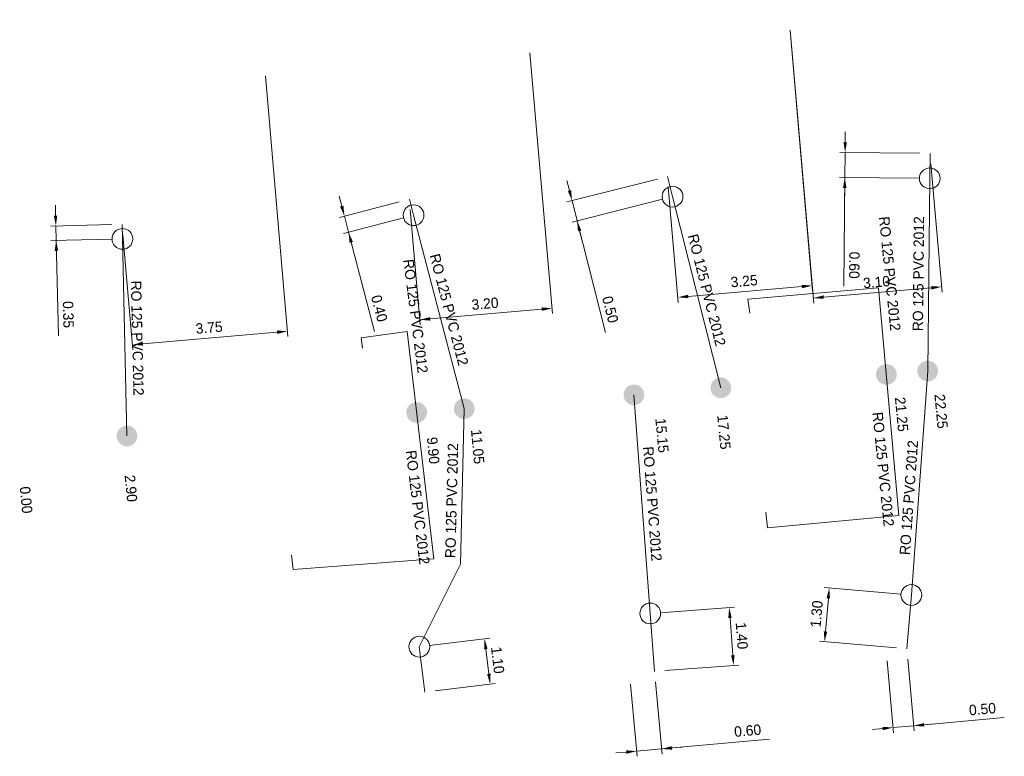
# Model space of a CAD drawing. Header units: metres. Extents: x 134035 to 140154, y 395174 to 396296.
# Tile 6 of 24: x 134160 to 134184, y 395202 to 395220. Entities that reach past the tile are written whole.
import ezdxf
from ezdxf.enums import TextEntityAlignment as Align

# ---------------------------------------------------------------- set-up
doc = ezdxf.new("R2010")
doc.units = ezdxf.units.M
doc.header["$MEASUREMENT"] = 0
for name, color, linetype, lineweight in [('Br-aansl-hulpst gem inlaat', 3, 'Continuous', 0), ('Br-aansl-hulpst gem ontstoppingsstuk', 3, 'Continuous', 0), ('Br-aansl-hulpst rwa inlaat', 4, 'Continuous', 0), ('Br-aansl-leiding gem', 3, 'Continuous', 0), ('Br-aansl-leiding rwa', 4, 'Continuous', 0), ('Br-text-aansl leiding gem', 3, 'Continuous', 0), ('Br-text-aansl leiding rwa en vrwa', 4, 'Continuous', 0), ('Br-text-aansl maatvoering', 7, 'Continuous', 0)]:
    doc.layers.add(name, color=color, linetype=linetype, lineweight=lineweight)
doc.styles.add('2.5mm_0', font='Arial.ttf')
doc.styles.add('Style-ENGINEERING', font='ENGINEERING.shx')
doc.styles.add('Working 1.25mm', font='WORKING.shx', dxfattribs={"height": 0.00125})
doc.dimstyles.new('til-standaard pijl civiel', dxfattribs={"dimtxt": 0.00125, "dimasz": 0.00125, "dimexe": 0.000625, "dimexo": 0.000625, "dimgap": 0.000625, "dimtad": 1, "dimzin": 3, "dimdsep": 46, "dimtxsty": 'Working 1.25mm', "dimcen": 0.09, "dimclrd": 256, "dimazin": 0, "dimtfac": 1, "dimtmove": 1, "dimatfit": 1, "dimfxl": 1, "dimfrac": 2, "dimtolj": 1, "dimtzin": 3, "dimlwd": 0, "dimarcsym": 0})

# ---------------------------------------------------------------- blocks, each defined once
blk = doc.blocks.new('Br0-OS gem')
at = {"layer": 'Br-aansl-hulpst gem ontstoppingsstuk', "color": 3, "linetype": 'Continuous', "lineweight": 0}
blk.add_circle((0, 0), 0.25, dxfattribs=at)
blk = doc.blocks.new('Br0-PI rwa')
at = {"layer": 'Br-aansl-hulpst rwa inlaat'}
h = blk.add_hatch(color=256, dxfattribs=at)
edge = h.paths.add_edge_path()
edge.add_arc((0, 0), 0.25, 0, 360)
blk = doc.blocks.new('Br0-PI gem')
at = {"layer": 'Br-aansl-hulpst gem inlaat'}
h = blk.add_hatch(color=256, dxfattribs=at)
edge = h.paths.add_edge_path()
edge.add_arc((0, 0), 0.25, 0, 360)
blk = doc.blocks.new('*D169')
at = {"layer": 'Br-text-aansl maatvoering', "color": 7, "linetype": 'Continuous', "lineweight": 0}
for p, q in [((134175.602, 395204.13), (134175.759, 395202.39)), ((134175.001, 395204.076), (134175.158, 395202.335))]:
    blk.add_line(p, q, dxfattribs=at)
at = {"layer": 'Br-text-aansl maatvoering', "linetype": 'Continuous', "lineweight": 0}
for p, q in [((134178.347, 395202.749), (134175.748, 395202.514)), ((134175.147, 395202.46), (134175.748, 395202.514)), ((134175.147, 395202.46), (134175.748, 395202.514)), ((134175.997, 395202.537), (134176.246, 395202.559)), ((134174.898, 395202.437), (134174.649, 395202.415))]:
    blk.add_line(p, q, dxfattribs=at)
at = {"layer": 'Br-text-aansl maatvoering', "linetype": 'Continuous'}
for points in [[(134174.894, 395202.479), (134174.901, 395202.396), (134175.147, 395202.46)], [(134175.993, 395202.578), (134176, 395202.495), (134175.748, 395202.514)]]:
    blk.add_solid(points, dxfattribs=at)
at = {"layer": 'Defpoints', "color": 0, "linetype": 'Continuous'}
for p in [(134175.579, 395204.379), (134174.978, 395204.325), (134175.748, 395202.514)]:
    blk.add_point(p, dxfattribs=at)
at = {"layer": 'Br-text-aansl maatvoering', "color": 0, "linetype": 'Continuous', "lineweight": 0, "insert": (134177.821, 395202.953), "char_height": 0.25, "attachment_point": 5, "rotation": 5.1659, "style": '2.5mm_0'}
blk.add_mtext('\\A1;\\FENGINEERING;0.60', dxfattribs=at)
blk = doc.blocks.new('*D171')
at = {"layer": 'Br-text-aansl maatvoering', "color": 7, "linetype": 'Continuous', "lineweight": 0}
for p, q in [((134175.724, 395205.794), (134177.502, 395205.927)), ((134175.828, 395204.398), (134177.606, 395204.531))]:
    blk.add_line(p, q, dxfattribs=at)
at = {"layer": 'Br-text-aansl maatvoering', "linetype": 'Continuous', "lineweight": 0}
blk.add_line((134177.396, 395205.668), (134177.463, 395204.771), dxfattribs=at)
at = {"layer": 'Br-text-aansl maatvoering', "linetype": 'Continuous'}
for points in [[(134177.437, 395205.671), (134177.354, 395205.665), (134177.377, 395205.918)], [(134177.504, 395204.774), (134177.421, 395204.768), (134177.482, 395204.521)]]:
    blk.add_solid(points, dxfattribs=at)
at = {"layer": 'Defpoints', "color": 0, "linetype": 'Continuous'}
for p in [(134175.475, 395205.775), (134175.579, 395204.379), (134177.482, 395204.521)]:
    blk.add_point(p, dxfattribs=at)
at = {"layer": 'Br-text-aansl maatvoering', "color": 0, "linetype": 'Continuous', "lineweight": 0, "insert": (134177.679, 395205.238), "char_height": 0.25, "attachment_point": 5, "rotation": 274.2727, "style": '2.5mm_0'}
blk.add_mtext('\\A1;\\FENGINEERING;1.40', dxfattribs=at)
blk = doc.blocks.new('*D173')
at = {"layer": 'Br-text-aansl maatvoering', "color": 7, "linetype": 'Continuous', "lineweight": 0}
for p, q in [((134170.161, 395205.005), (134171.608, 395205.182)), ((134170.295, 395203.913), (134171.742, 395204.09))]:
    blk.add_line(p, q, dxfattribs=at)
at = {"layer": 'Br-text-aansl maatvoering', "linetype": 'Continuous', "lineweight": 0}
blk.add_line((134171.515, 395204.919), (134171.587, 395204.323), dxfattribs=at)
at = {"layer": 'Br-text-aansl maatvoering', "linetype": 'Continuous'}
for points in [[(134171.556, 395204.924), (134171.473, 395204.913), (134171.484, 395205.167)], [(134171.629, 395204.328), (134171.546, 395204.318), (134171.618, 395204.075)]]:
    blk.add_solid(points, dxfattribs=at)
at = {"layer": 'Defpoints', "color": 0, "linetype": 'Continuous'}
for p in [(134169.913, 395204.975), (134171.618, 395204.075), (134170.047, 395203.883)]:
    blk.add_point(p, dxfattribs=at)
at = {"layer": 'Br-text-aansl maatvoering', "color": 0, "linetype": 'Continuous', "lineweight": 0, "insert": (134171.799, 395204.651), "char_height": 0.25, "attachment_point": 5, "rotation": 276.975, "style": '2.5mm_0'}
blk.add_mtext('\\A1;\\FENGINEERING;1.10', dxfattribs=at)
blk = doc.blocks.new('*D175')
at = {"layer": 'Br-text-aansl maatvoering', "color": 7, "linetype": 'Continuous', "lineweight": 0}
for p, q in [((134181.515, 395206.241), (134179.66, 395206.399)), ((134181.405, 395204.946), (134179.55, 395205.104))]:
    blk.add_line(p, q, dxfattribs=at)
at = {"layer": 'Br-text-aansl maatvoering', "linetype": 'Continuous', "lineweight": 0}
blk.add_line((134179.764, 395206.139), (134179.696, 395205.342), dxfattribs=at)
at = {"layer": 'Br-text-aansl maatvoering', "linetype": 'Continuous'}
for points in [[(134179.722, 395206.143), (134179.805, 395206.136), (134179.785, 395206.389)], [(134179.654, 395205.346), (134179.737, 395205.339), (134179.675, 395205.093)]]:
    blk.add_solid(points, dxfattribs=at)
at = {"layer": 'Defpoints', "color": 0, "linetype": 'Continuous'}
for p in [(134181.764, 395206.22), (134179.675, 395205.093), (134181.654, 395204.925)]:
    blk.add_point(p, dxfattribs=at)
at = {"layer": 'Br-text-aansl maatvoering', "color": 0, "linetype": 'Continuous', "lineweight": 0, "insert": (134179.481, 395205.762), "char_height": 0.25, "attachment_point": 5, "rotation": 85.1298, "style": '2.5mm_0'}
blk.add_mtext('\\A1;\\FENGINEERING;1.30', dxfattribs=at)
blk = doc.blocks.new('*D177')
at = {"layer": 'Br-text-aansl maatvoering', "color": 7, "linetype": 'Continuous', "lineweight": 0}
for p, q in [((134181.178, 395204.631), (134181.333, 395202.902)), ((134181.676, 395204.676), (134181.831, 395202.947))]:
    blk.add_line(p, q, dxfattribs=at)
at = {"layer": 'Br-text-aansl maatvoering', "linetype": 'Continuous', "lineweight": 0}
for p, q in [((134184.002, 395203.267), (134181.82, 395203.071)), ((134181.073, 395203.004), (134180.824, 395202.982)), ((134181.82, 395203.071), (134181.322, 395203.027)), ((134181.82, 395203.071), (134181.322, 395203.027)), ((134182.069, 395203.094), (134182.318, 395203.116))]:
    blk.add_line(p, q, dxfattribs=at)
at = {"layer": 'Br-text-aansl maatvoering', "linetype": 'Continuous'}
for points in [[(134181.069, 395203.046), (134181.077, 395202.963), (134181.322, 395203.027)], [(134182.065, 395203.135), (134182.073, 395203.052), (134181.82, 395203.071)]]:
    blk.add_solid(points, dxfattribs=at)
at = {"layer": 'Defpoints', "color": 0, "linetype": 'Continuous'}
for p in [(134181.156, 395204.88), (134181.654, 395204.925), (134181.322, 395203.027)]:
    blk.add_point(p, dxfattribs=at)
at = {"layer": 'Br-text-aansl maatvoering', "color": 0, "linetype": 'Continuous', "lineweight": 0, "insert": (134183.476, 395203.471), "char_height": 0.25, "attachment_point": 5, "rotation": 5.1207, "style": '2.5mm_0'}
blk.add_mtext('\\A1;\\FENGINEERING;0.50', dxfattribs=at)
blk = doc.blocks.new('*D343')
at = {"layer": 'Br-text-aansl maatvoering', "color": 7, "linetype": 'Continuous', "lineweight": 0}
for p, q in [((134175.646, 395216.236), (134173.469, 395215.685)), ((134175.768, 395215.751), (134173.592, 395215.201))]:
    blk.add_line(p, q, dxfattribs=at)
at = {"layer": 'Br-text-aansl maatvoering', "linetype": 'Continuous', "lineweight": 0}
for p, q in [((134173.529, 395215.958), (134173.468, 395216.201)), ((134173.591, 395215.716), (134173.713, 395215.231)), ((134173.591, 395215.716), (134173.713, 395215.231)), ((134174.393, 395212.542), (134173.713, 395215.231)), ((134173.774, 395214.989), (134173.836, 395214.746))]:
    blk.add_line(p, q, dxfattribs=at)
at = {"layer": 'Br-text-aansl maatvoering', "linetype": 'Continuous'}
for points in [[(134173.57, 395215.968), (134173.489, 395215.948), (134173.591, 395215.716)], [(134173.815, 395214.999), (134173.734, 395214.979), (134173.713, 395215.231)]]:
    blk.add_solid(points, dxfattribs=at)
at = {"layer": 'Defpoints', "color": 0, "linetype": 'Continuous'}
for p in [(134175.888, 395216.297), (134176.011, 395215.812), (134173.713, 395215.231)]:
    blk.add_point(p, dxfattribs=at)
at = {"layer": 'Br-text-aansl maatvoering', "color": 0, "linetype": 'Continuous', "lineweight": 0, "insert": (134174.511, 395213.094), "char_height": 0.25, "attachment_point": 5, "rotation": 284.1913, "style": '2.5mm_0'}
blk.add_mtext('\\A1;\\FENGINEERING;0.50', dxfattribs=at)
blk = doc.blocks.new('*D345')
at = {"layer": 'Br-text-aansl maatvoering', "linetype": 'Continuous', "lineweight": 0}
for p, q in [((134168.044, 395215.583), (134167.981, 395215.825)), ((134168.108, 395215.341), (134168.209, 395214.954)), ((134168.108, 395215.341), (134168.209, 395214.954)), ((134168.835, 395212.567), (134168.209, 395214.954)), ((134168.273, 395214.712), (134168.336, 395214.471))]:
    blk.add_line(p, q, dxfattribs=at)
at = {"layer": 'Br-text-aansl maatvoering', "color": 7, "linetype": 'Continuous', "lineweight": 0}
for p, q in [((134169.431, 395215.688), (134167.987, 395215.31)), ((134169.533, 395215.301), (134168.088, 395214.923))]:
    blk.add_line(p, q, dxfattribs=at)
at = {"layer": 'Br-text-aansl maatvoering', "linetype": 'Continuous'}
for points in [[(134168.085, 395215.594), (134168.004, 395215.573), (134168.108, 395215.341)], [(134168.313, 395214.723), (134168.232, 395214.702), (134168.209, 395214.954)]]:
    blk.add_solid(points, dxfattribs=at)
at = {"layer": 'Defpoints', "color": 0, "linetype": 'Continuous'}
for p in [(134169.673, 395215.751), (134169.775, 395215.365), (134168.209, 395214.954)]:
    blk.add_point(p, dxfattribs=at)
at = {"layer": 'Br-text-aansl maatvoering', "color": 0, "linetype": 'Continuous', "lineweight": 0, "insert": (134168.948, 395213.12), "char_height": 0.25, "attachment_point": 5, "rotation": 284.6844, "style": '2.5mm_0'}
blk.add_mtext('\\A1;\\FENGINEERING;0.40', dxfattribs=at)
blk = doc.blocks.new('*D347')
at = {"layer": 'Br-text-aansl maatvoering', "linetype": 'Continuous', "lineweight": 0}
for p, q in [((134161.152, 395215.357), (134161.146, 395215.607)), ((134161.158, 395215.107), (134161.166, 395214.757)), ((134161.158, 395215.107), (134161.166, 395214.757)), ((134161.219, 395212.462), (134161.166, 395214.757)), ((134161.172, 395214.507), (134161.178, 395214.257))]:
    blk.add_line(p, q, dxfattribs=at)
at = {"layer": 'Br-text-aansl maatvoering', "color": 7, "linetype": 'Continuous', "lineweight": 0}
for p, q in [((134162.504, 395215.138), (134161.033, 395215.104)), ((134162.512, 395214.788), (134161.041, 395214.754))]:
    blk.add_line(p, q, dxfattribs=at)
at = {"layer": 'Br-text-aansl maatvoering', "linetype": 'Continuous'}
for points in [[(134161.194, 395215.358), (134161.111, 395215.356), (134161.158, 395215.107)], [(134161.214, 395214.508), (134161.13, 395214.506), (134161.166, 395214.757)]]:
    blk.add_solid(points, dxfattribs=at)
at = {"layer": 'Defpoints', "color": 0, "linetype": 'Continuous'}
for p in [(134162.754, 395215.144), (134161.166, 395214.757), (134162.762, 395214.794)]:
    blk.add_point(p, dxfattribs=at)
at = {"layer": 'Br-text-aansl maatvoering', "color": 0, "linetype": 'Continuous', "lineweight": 0, "insert": (134161.457, 395212.973), "char_height": 0.25, "attachment_point": 5, "rotation": 271.3244, "style": '2.5mm_0'}
blk.add_mtext('\\A1;\\FENGINEERING;0.35', dxfattribs=at)
blk = doc.blocks.new('*D349')
at = {"layer": 'Br-text-aansl maatvoering', "linetype": 'Continuous', "lineweight": 0}
for p, q in [((134180.17, 395217.124), (134180.173, 395217.374)), ((134180.168, 395216.874), (134180.161, 395216.274)), ((134180.168, 395216.874), (134180.161, 395216.274)), ((134180.134, 395213.659), (134180.161, 395216.274)), ((134180.159, 395216.024), (134180.156, 395215.774))]:
    blk.add_line(p, q, dxfattribs=at)
at = {"layer": 'Br-text-aansl maatvoering', "color": 7, "linetype": 'Continuous', "lineweight": 0}
for p, q in [((134181.964, 395216.855), (134180.043, 395216.875)), ((134181.957, 395216.255), (134180.036, 395216.275))]:
    blk.add_line(p, q, dxfattribs=at)
at = {"layer": 'Br-text-aansl maatvoering', "linetype": 'Continuous'}
for points in [[(134180.212, 395217.123), (134180.129, 395217.124), (134180.168, 395216.874)], [(134180.2, 395216.023), (134180.117, 395216.024), (134180.161, 395216.274)]]:
    blk.add_solid(points, dxfattribs=at)
at = {"layer": 'Defpoints', "color": 0, "linetype": 'Continuous'}
for p in [(134182.214, 395216.852), (134180.161, 395216.274), (134182.207, 395216.252)]:
    blk.add_point(p, dxfattribs=at)
at = {"layer": 'Br-text-aansl maatvoering', "color": 0, "linetype": 'Continuous', "lineweight": 0, "insert": (134180.389, 395214.162), "char_height": 0.25, "attachment_point": 5, "rotation": 269.3948, "style": '2.5mm_0'}
blk.add_mtext('\\A1;\\FENGINEERING;0.60', dxfattribs=at)
blk = doc.blocks.new('*D351')
at = {"layer": 'Br-text-aansl maatvoering', "color": 7, "linetype": 'Continuous', "lineweight": 0}
for p, q in [((134178.841, 395219.824), (134179.413, 395213.246)), ((134182.235, 395216.603), (134182.504, 395213.515))]:
    blk.add_line(p, q, dxfattribs=at)
at = {"layer": 'Br-text-aansl maatvoering', "linetype": 'Continuous', "lineweight": 0}
blk.add_line((134179.651, 395213.392), (134182.244, 395213.618), dxfattribs=at)
at = {"layer": 'Br-text-aansl maatvoering', "linetype": 'Continuous'}
for points in [[(134182.241, 395213.659), (134182.248, 395213.576), (134182.493, 395213.64)], [(134179.648, 395213.434), (134179.655, 395213.351), (134179.402, 395213.37)]]:
    blk.add_solid(points, dxfattribs=at)
at = {"layer": 'Defpoints', "color": 0, "linetype": 'Continuous'}
for p in [(134178.819, 395220.073), (134182.214, 395216.852), (134182.493, 395213.64)]:
    blk.add_point(p, dxfattribs=at)
at = {"layer": 'Br-text-aansl maatvoering', "color": 0, "linetype": 'Continuous', "lineweight": 0, "insert": (134180.926, 395213.754), "char_height": 0.25, "attachment_point": 5, "rotation": 4.9746, "style": '2.5mm_0'}
blk.add_mtext('\\A1;\\FENGINEERING;3.10', dxfattribs=at)
blk = doc.blocks.new('*D353')
at = {"layer": 'Br-text-aansl maatvoering', "color": 7, "linetype": 'Continuous', "lineweight": 0}
for p, q in [((134166.204, 395218.725), (134166.749, 395212.445)), ((134162.775, 395214.895), (134163.016, 395212.121))]:
    blk.add_line(p, q, dxfattribs=at)
at = {"layer": 'Br-text-aansl maatvoering', "linetype": 'Continuous', "lineweight": 0}
blk.add_line((134166.489, 395212.548), (134163.255, 395212.267), dxfattribs=at)
at = {"layer": 'Br-text-aansl maatvoering', "linetype": 'Continuous'}
for points in [[(134166.486, 395212.59), (134166.493, 395212.507), (134166.738, 395212.57)], [(134163.251, 395212.309), (134163.258, 395212.226), (134163.006, 395212.245)]]:
    blk.add_solid(points, dxfattribs=at)
at = {"layer": 'Defpoints', "color": 0, "linetype": 'Continuous'}
for p in [(134166.182, 395218.974), (134162.754, 395215.144), (134163.006, 395212.245)]:
    blk.add_point(p, dxfattribs=at)
at = {"layer": 'Br-text-aansl maatvoering', "color": 0, "linetype": 'Continuous', "lineweight": 0, "insert": (134164.85, 395212.657), "char_height": 0.25, "attachment_point": 5, "rotation": 4.965, "style": '2.5mm_0'}
blk.add_mtext('\\A1;\\FENGINEERING;3.75', dxfattribs=at)
blk = doc.blocks.new('*D355')
at = {"layer": 'Br-text-aansl maatvoering', "color": 7, "linetype": 'Continuous', "lineweight": 0}
for p, q in [((134172.576, 395219.279), (134173.121, 395212.999)), ((134169.695, 395215.502), (134169.936, 395212.723))]:
    blk.add_line(p, q, dxfattribs=at)
at = {"layer": 'Br-text-aansl maatvoering', "linetype": 'Continuous', "lineweight": 0}
blk.add_line((134172.861, 395213.102), (134170.175, 395212.869), dxfattribs=at)
at = {"layer": 'Br-text-aansl maatvoering', "linetype": 'Continuous'}
for points in [[(134172.858, 395213.144), (134172.865, 395213.061), (134173.11, 395213.124)], [(134170.171, 395212.91), (134170.178, 395212.827), (134169.925, 395212.847)]]:
    blk.add_solid(points, dxfattribs=at)
at = {"layer": 'Defpoints', "color": 0, "linetype": 'Continuous'}
for p in [(134172.554, 395219.528), (134169.673, 395215.751), (134169.925, 395212.847)]:
    blk.add_point(p, dxfattribs=at)
at = {"layer": 'Br-text-aansl maatvoering', "color": 0, "linetype": 'Continuous', "lineweight": 0, "insert": (134171.496, 395213.234), "char_height": 0.25, "attachment_point": 5, "rotation": 4.965, "style": '2.5mm_0'}
blk.add_mtext('\\A1;\\FENGINEERING;3.20', dxfattribs=at)
blk = doc.blocks.new('*D357')
at = {"layer": 'Br-text-aansl maatvoering', "color": 7, "linetype": 'Continuous', "lineweight": 0}
for p, q in [((134178.858, 395219.625), (134179.386, 395213.545)), ((134175.91, 395216.048), (134176.151, 395213.264))]:
    blk.add_line(p, q, dxfattribs=at)
at = {"layer": 'Br-text-aansl maatvoering', "linetype": 'Continuous', "lineweight": 0}
blk.add_line((134179.126, 395213.648), (134176.39, 395213.41), dxfattribs=at)
at = {"layer": 'Br-text-aansl maatvoering', "linetype": 'Continuous'}
for points in [[(134179.123, 395213.689), (134179.13, 395213.606), (134179.375, 395213.669)], [(134176.386, 395213.451), (134176.393, 395213.368), (134176.141, 395213.388)]]:
    blk.add_solid(points, dxfattribs=at)
at = {"layer": 'Defpoints', "color": 0, "linetype": 'Continuous'}
for p in [(134178.836, 395219.874), (134175.888, 395216.297), (134176.141, 395213.388)]:
    blk.add_point(p, dxfattribs=at)
at = {"layer": 'Br-text-aansl maatvoering', "color": 0, "linetype": 'Continuous', "lineweight": 0, "insert": (134177.736, 395213.778), "char_height": 0.25, "attachment_point": 5, "rotation": 4.965, "style": '2.5mm_0'}
blk.add_mtext('\\A1;\\FENGINEERING;3.25', dxfattribs=at)

msp = doc.modelspace()

# ---------------------------------------------------------------- linework, layer by layer
at = {"layer": 'Br-aansl-leiding gem', "flags": 128}
for points in [[(134182.214, 395216.852), (134182.207, 395216.252), (134182.158, 395211.613)], [(134175.888, 395216.297), (134176.011, 395215.812), (134177.175, 395211.209)], [(134169.673, 395215.751), (134169.775, 395215.365), (134170.995, 395210.708)], [(134162.754, 395215.144), (134162.762, 395214.794), (134162.872, 395210.049)], [(134181.654, 395204.925), (134181.764, 395206.22), (134182.158, 395211.613)], [(134175.579, 395204.379), (134175.475, 395205.775), (134175.081, 395211.039)], [(134170.047, 395203.883), (134169.913, 395204.975), (134170.904, 395206.959), (134170.995, 395210.708)]]:
    msp.add_lwpolyline(points, dxfattribs=at)
at = {"layer": 'Br-aansl-leiding rwa'}
msp.add_line((134180.976, 395213.619), (134181.463, 395208.132), dxfattribs=at)
at = {"layer": 'Br-aansl-leiding rwa', "flags": 128}
for points in [[(134177.87, 395213.003), (134177.828, 395213.34), (134180.976, 395213.619)], [(134168.547, 395212.162), (134168.513, 395212.412), (134169.62, 395212.562), (134170.263, 395207.087)], [(134178.26, 395208.218), (134178.298, 395207.84), (134181.463, 395208.132)], [(134170.263, 395207.087), (134166.877, 395206.834), (134166.837, 395207.18)]]:
    msp.add_lwpolyline(points, dxfattribs=at)

# ---------------------------------------------------------------- block references
at = {"layer": 'Br-aansl-hulpst gem inlaat'}
for p in [(134182.158, 395211.613), (134175.081, 395211.039), (134177.175, 395211.209), (134170.995, 395210.708), (134162.872, 395210.049)]:
    msp.add_blockref('Br0-PI gem', p, dxfattribs=at)
at = {"layer": 'Br-aansl-hulpst gem ontstoppingsstuk', "color": 3, "linetype": 'Continuous', "lineweight": 0}
for p in [(134182.207, 395216.252), (134176.011, 395215.812), (134169.775, 395215.365), (134162.762, 395214.794), (134181.764, 395206.22), (134175.475, 395205.775), (134169.913, 395204.975)]:
    msp.add_blockref('Br0-OS gem', p, dxfattribs=at)
at = {"layer": 'Br-aansl-hulpst rwa inlaat'}
for p in [(134181.162, 395211.532), (134169.849, 395210.615)]:
    msp.add_blockref('Br0-PI rwa', p, dxfattribs=at)

# ---------------------------------------------------------------- texts
at = {"layer": 'Br-text-aansl leiding gem', "style": 'Style-ENGINEERING'}
for rotation, p in [(89.3948, (134182.058, 395213.954)), (284.1913, (134176.716, 395213.532)), (284.6844, (134170.508, 395213.059)), (271.3244, (134162.996, 395212.403)), (85.8225, (134181.828, 395208.555)), (88.6174, (134170.816, 395208.487)), (274.2727, (134175.403, 395208.407))]:
    msp.add_text('RO 125 PVC 2012', height=0.25, rotation=rotation, dxfattribs=at).set_placement(p, align=Align.CENTER)
at = {"layer": 'Br-text-aansl leiding rwa en vrwa', "style": 'Style-ENGINEERING'}
for rotation, p in [(275.7334, (134181.12, 395213.945)), (277.3008, (134169.7, 395212.917)), (275.7334, (134180.962, 395209.235)), (276.8561, (134169.752, 395208.316))]:
    msp.add_text('RO 125 PVC 2012', height=0.25, rotation=rotation, dxfattribs=at).set_placement(p, align=Align.CENTER)
at = {"layer": 'Br-text-aansl maatvoering', "linetype": 'Continuous', "lineweight": 0, "style": 'Style-ENGINEERING'}
for s, p in [('22.25', (134182.521, 395210.227)), ('21.25', (134181.569, 395210.154)), ('17.25', (134177.29, 395209.726)), ('15.15', (134175.798, 395209.646)), ('11.05', (134171.358, 395209.375)), ('9.90', (134170.279, 395209.376)), ('2.90', (134163, 395208.463)), ('0.00', (134160.474, 395208.185))]:
    msp.add_text(s, height=0.25, rotation=275.3579, dxfattribs=at).set_placement(p, align=Align.MIDDLE_RIGHT)

# ---------------------------------------------------------------- dimensions: what is measured, and where the dimension line sits
at = {"layer": 'Br-text-aansl maatvoering', "linetype": 'Continuous', "lineweight": 0}
for base, p1, p2, angle, picture, middle in [((134182.493, 395213.64), (134178.819, 395220.073), (134182.214, 395216.852), 4.9746, '*D351', (134180.926, 395213.754)), ((134176.141, 395213.388), (134178.836, 395219.874), (134175.888, 395216.297), 184.965, '*D357', (134177.736, 395213.778)), ((134169.925, 395212.847), (134172.554, 395219.528), (134169.673, 395215.751), 184.965, '*D355', (134171.496, 395213.234)), ((134163.006, 395212.245), (134166.182, 395218.974), (134162.754, 395215.144), 184.965, '*D353', (134164.85, 395212.657)), ((134179.675, 395205.093), (134181.764, 395206.22), (134181.654, 395204.925), 265.1298, '*D175', (134179.481, 395205.762)), ((134177.482, 395204.521), (134175.475, 395205.775), (134175.579, 395204.379), 274.2727, '*D171', (134177.679, 395205.238)), ((134171.618, 395204.075), (134169.913, 395204.975), (134170.047, 395203.883), 276.975, '*D173', (134171.799, 395204.651))]:
    dim = msp.add_linear_dim(base=base, p1=p1, p2=p2, angle=angle, text='\\FENGINEERING;<>', dimstyle='til-standaard pijl civiel', override={"dimtxt": 0.25, "dimasz": 0.25, "dimexe": 0.125, "dimexo": 0.25, "dimgap": 0.125, "dimtxsty": '2.5mm_0', "dimclre": 7, "dimlwe": 0}, dxfattribs=at)
    dim.commit()
    dim.dimension.update_dxf_attribs({"geometry": picture, "text_midpoint": middle})
for base, p1, p2, angle, picture, middle in [((134180.161, 395216.274), (134182.214, 395216.852), (134182.207, 395216.252), 269.3948, '*D349', (134180.389, 395214.162)), ((134173.713, 395215.231), (134175.888, 395216.297), (134176.011, 395215.812), 284.1913, '*D343', (134174.511, 395213.094)), ((134168.209, 395214.954), (134169.673, 395215.751), (134169.775, 395215.365), 284.6844, '*D345', (134168.948, 395213.12)), ((134161.166, 395214.757), (134162.754, 395215.144), (134162.762, 395214.794), 271.3244, '*D347', (134161.457, 395212.973)), ((134181.322, 395203.027), (134181.654, 395204.925), (134181.156, 395204.88), 185.1207, '*D177', (134183.476, 395203.471)), ((134175.748, 395202.514), (134174.978, 395204.325), (134175.579, 395204.379), 5.1659, '*D169', (134177.821, 395202.953))]:
    dim = msp.add_linear_dim(base=base, p1=p1, p2=p2, angle=angle, text='\\FENGINEERING;<>', dimstyle='til-standaard pijl civiel', override={"dimtxt": 0.25, "dimasz": 0.25, "dimexe": 0.125, "dimexo": 0.25, "dimgap": 0.125, "dimtxsty": '2.5mm_0', "dimclre": 7, "dimlwe": 0}, dxfattribs=at)
    dim.commit()
    dim.dimension.update_dxf_attribs({"geometry": picture, "text_midpoint": middle, "dimtype": 160})

doc.saveas('drawing.dxf')
